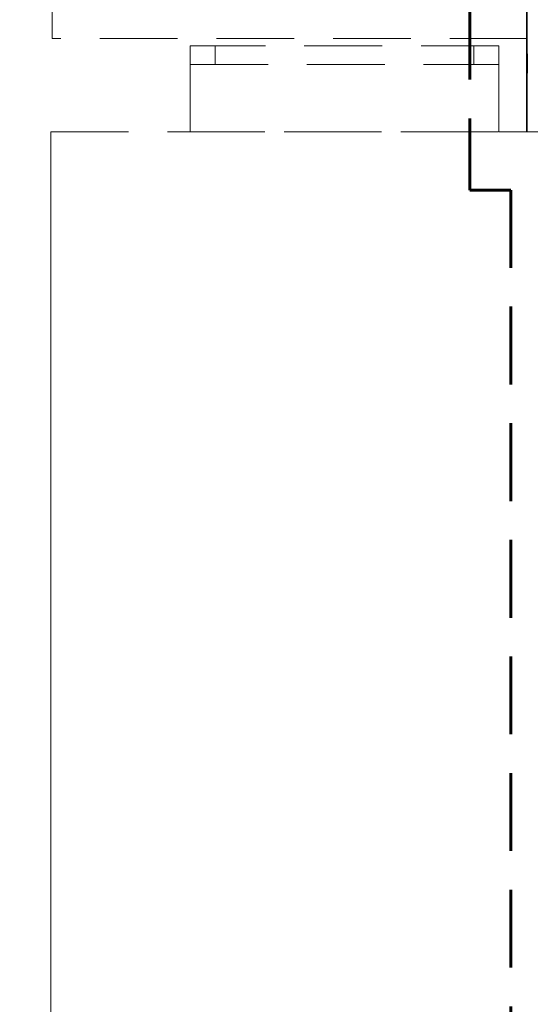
# Model space of a CAD drawing. Header units: millimetres. Extents: x -96593 to 66336, y -23969 to 7139.
# Tile 112 of 256: x -90648 to -90484, y -593 to -276. Entities that reach past the tile are written whole.
import ezdxf

# ---------------------------------------------------------------- set-up
doc = ezdxf.new("R2010")
doc.units = ezdxf.units.MM
doc.linetypes.add('DASHED', pattern=[0.75, 0.5, -0.25])
doc.linetypes.add('DASHEDX2', pattern=[1.5, 1, -0.5])
for name, color, linetype, lineweight in [('!MARIUSZ', 220, 'Continuous', 35), ('mm_punktwstawienia', 1, 'Continuous', 50), ('PG_PRZERYWANE_ŚREDNIE', 1, 'DASHEDX2', 18), ('PG_ŚCIANY_SŁUPY', 4, 'Continuous', 35)]:
    doc.layers.add(name, color=color, linetype=linetype, lineweight=lineweight)

# ---------------------------------------------------------------- blocks, each defined once
blk = doc.blocks.new('A$C2E197AD3')
at = {"layer": '!MARIUSZ', "color": 252, "linetype": 'DASHED', "lineweight": 0, "ltscale": 50}
blk.add_line((887.34, 2008.5), (908.34, 2008.5), dxfattribs=at)
for points in [[(887.59, 2038.5), (734.84, 2038.5), (734.34, 2161.5), (674.84, 2161.5), (674.84, 2154), (676.84, 2154), (676.84, 2131.5), (705.84, 2131.5), (705.84, 1516), (734.34, 1516), (734.34, 2008.5), (887.34, 2008.5), (887.59, 2038.5)], [(878.18, 2008.5), (779.18, 2008.5), (779.18, 2038.5)], [(779.18, 2036.08), (779.18, 2030.08), (878.34, 2030.08), (878.34, 2036.08), (779.18, 2036.08)], [(887.34, 2008.5), (878.34, 2008.5), (878.34, 2038.5)], [(734.34, 2008.5), (734.34, 1536.5), (889.34, 1536.5)]]:
    blk.add_lwpolyline(points, dxfattribs=at)
for points in [[(779.18, 2036.08), (787.18, 2036.08), (787.18, 2030.08), (779.18, 2030.08)], [(870.34, 2036.08), (878.34, 2036.08), (878.34, 2030.08), (870.34, 2030.08)]]:
    blk.add_lwpolyline(points, close=True, dxfattribs=at)
at = {"layer": 'PG_PRZERYWANE_ŚREDNIE', "color": 252, "lineweight": 60, "ltscale": 25}
blk.add_lwpolyline([(869.01, 2987.77), (869.01, 1989.75), (882.25, 1989.75), (882.25, 1387.55)], dxfattribs=at)
at = {"layer": 'PG_ŚCIANY_SŁUPY', "color": 252}
blk.add_lwpolyline([(887.34, 2949.5), (887.34, 2008.5)], dxfattribs=at)

msp = doc.modelspace()

# ---------------------------------------------------------------- block references
at = {"layer": 'mm_punktwstawienia', "lineweight": 60}
msp.add_blockref('A$C2E197AD3', (-91372.02, -2320.7), dxfattribs=at)

doc.saveas('drawing.dxf')
